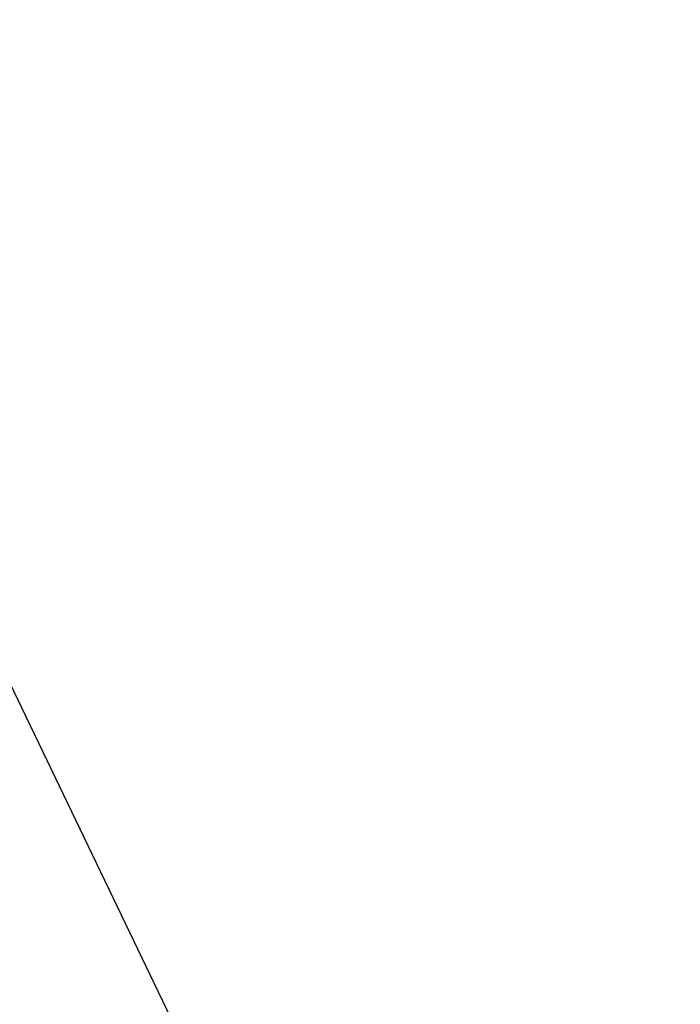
# Model space of a CAD drawing. Header units: millimetres. Extents: x 26 to 326, y -150 to 150.
# Tile 254 of 256: x 170.19039 to 170.19642, y -4.24398 to -4.23499. Entities that reach past the tile are written whole.
import ezdxf

# ---------------------------------------------------------------- set-up
doc = ezdxf.new("R2010")
doc.units = ezdxf.units.MM
doc.header["$LTSCALE"] = 25.4
doc.layers.get('0').update_dxf_attribs({"true_color": 0xff5454})

# ---------------------------------------------------------------- blocks, each defined once
blk = doc.blocks.new('Z_o_enie AMALFI_8381_8380 pm 1.STL')
at = {"color": 18, "true_color": 0x000000}
mesh = blk.add_polyface(dxfattribs=at)
corners = [(170.1938324, -4.2483864, 364.4247742), (169.8123932, -3.9262214, 363.8188171), (170.0101776, -4.3373265, 363.8134155), (170.0028534, -3.8514376, 364.4299927)]
mesh.append_faces([[corners[k] for k in face] for face in [(0, 1, 2), (1, 0, 3)]], dxfattribs={"vtx0": -1, "color": 18})
mesh = blk.add_polyface(dxfattribs=at)
corners = [(170.6047516, -4.5142035, 364.9887085), (170.1938324, -4.2483864, 364.4247742), (170.4125671, -4.6274724, 364.4198303), (170.3945312, -4.1498866, 364.9934692)]
mesh.append_faces([[corners[k] for k in face] for face in [(0, 1, 2), (1, 0, 3)]], dxfattribs={"vtx0": -1, "color": 18})

msp = doc.modelspace()

# ---------------------------------------------------------------- block references
at = {"color": 0}
msp.add_blockref('Z_o_enie AMALFI_8381_8380 pm 1.STL', (0, 0), dxfattribs=at)

doc.saveas('drawing.dxf')
